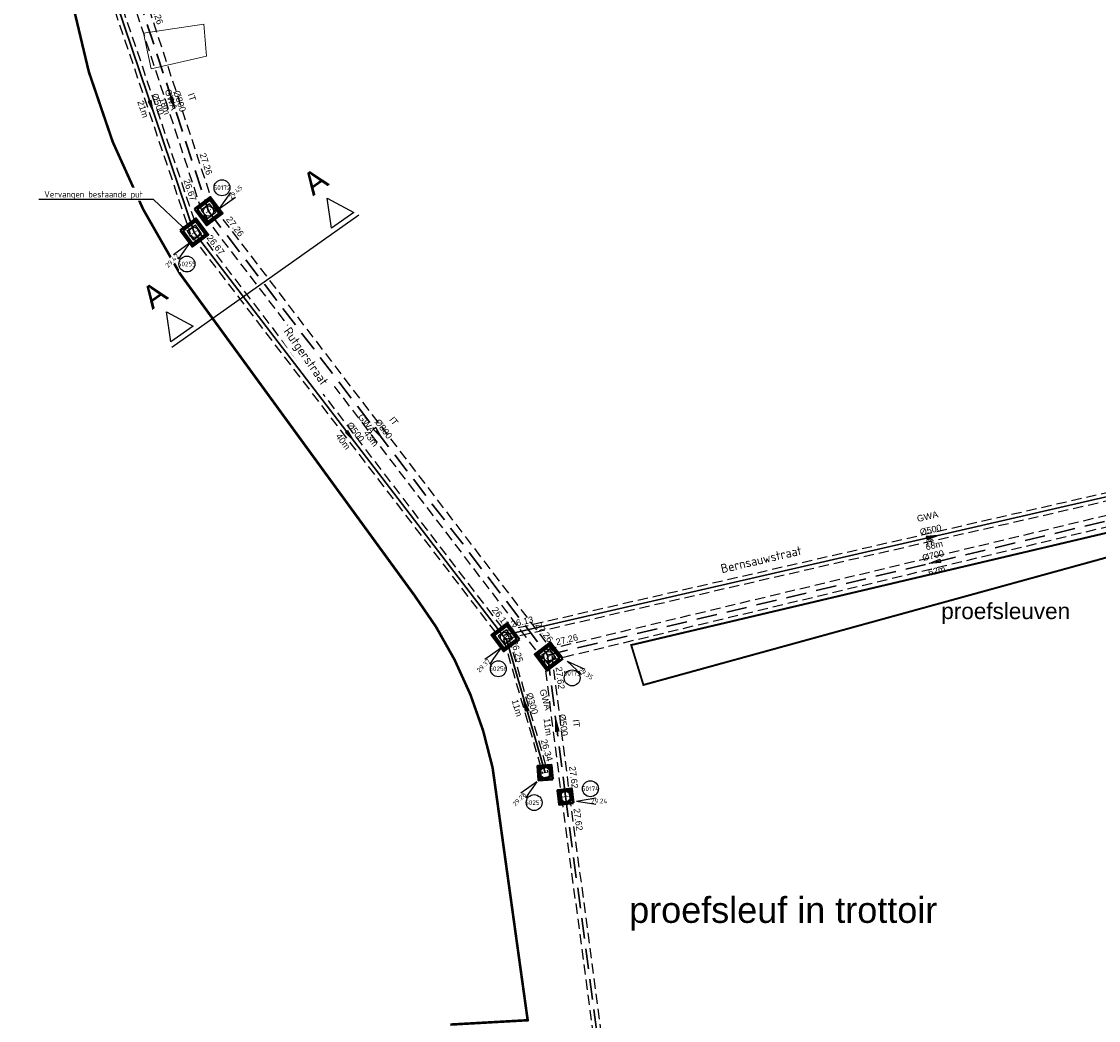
# Model space of a CAD drawing. Header units: metres. Extents: x 200112 to 202167, y 374508 to 376527.
# Tile 12 of 25: x 201102 to 201186, y 374793 to 374870. Entities that reach past the tile are written whole.
import ezdxf
from ezdxf import colors
from ezdxf.entities.mleader import LeaderData, LeaderLine
from ezdxf.enums import TextEntityAlignment as Align
from ezdxf.math import Vec2, Vec3

# ---------------------------------------------------------------- set-up
doc = ezdxf.new("R2010")
doc.units = ezdxf.units.M
doc.set_wipeout_variables(frame=1)
for name, pattern in [('HIDDEN4', [2.3813, 1.5875, -0.7938]), ('HIDDEN6', [1.1907, 0.7938, -0.3969]), ('XX-PROJECTGRENS', [18, 12, -3, 0, -3])]:
    doc.linetypes.add(name, pattern=pattern)
for name, color, linetype in [('000___OP_DWARSPROFIEL', 3, 'Continuous'), ('025___BS_STROOMRICHTING', 252, 'Continuous'), ('025___BS_STROOMRICHTING IT', 252, 'Continuous'), ('025___BS_TEKST_BOBIT', 84, 'Continuous'), ('025___BS_TEKST_DIAMETERIT', 84, 'Continuous'), ('025___BS_TEKST_LENGTE', 250, 'Continuous'), ('025___BS_VISUEEL RUIMTEBESLAG', 251, 'HIDDEN6'), ('Wipeout', 10, 'Continuous')]:
    doc.layers.add(name, color=color, linetype=linetype)
doc.layers.add('025___BS_GEMENGD', color=20, linetype='Continuous', lineweight=30, true_color=0xff3f00)
for name, color, linetype, lineweight in [('025___BS_IT', 84, 'HIDDEN4', 30), ('conflictpunten', 210, 'Continuous', 18), ('N-WE-RI-ITR_PUTNUMMER-S', 84, 'Continuous', 25), ('N-WE-RI-ITR_RIOOLPUT-S', 84, 'Continuous', 25), ('N-WE-RI-PUT-G', 7, 'Continuous', 35), ('N-WE-RI-PUT-GD', 7, 'Continuous', 50), ('N-WE-RI-VWA_PUTNUMMER-S', 20, 'Continuous', 25), ('N-WE-RI-VWA_RIOOLPUT-S', 20, 'Continuous', 25), ('X-XX-AL-T25', 7, 'Continuous', 25), ('X-XX-AL-T35', 50, 'Continuous', 35)]:
    doc.layers.add(name, color=color, linetype=linetype, lineweight=lineweight)
doc.layers.add('025___BS_TEKST_BOBGWA', color=20, linetype='Continuous', true_color=0xff3f00)
doc.layers.add('025___BS_TEKST_DIAMETERGWA', color=20, linetype='Continuous', true_color=0xff3f00)
doc.layers.add('025___BS_TEKST_STRENGNUMMER', color=50, linetype='Continuous', plot=False)
doc.layers.add('N-WE-KG-GRENS_PROJECT-G', color=7, linetype='XX-PROJECTGRENS', lineweight=35, transparency=0.45)
doc.styles.add('NLCS-ISO', font='NLCS-ISO.ttf')
doc.styles.add('NLCS-ISO-M200-T25', font='NLCS-ISO.ttf', dxfattribs={"height": 0.5})
doc.styles.add('NLCS-ISO-M200-T35', font='NLCS-ISO.ttf', dxfattribs={"height": 0.7})
doc.styles.get("Standard").update_dxf_attribs({"font": 'arial.ttf'})

# ---------------------------------------------------------------- blocks, each defined once
blk = doc.blocks.new('put800x800')
at = {"layer": 'N-WE-RI-PUT-GD'}
for points in [[(-0.55, -0.55), (0.55, -0.55), (0.55, 0.55), (-0.55, 0.55)], [(-0.4, -0.4), (0.4, -0.4), (0.4, 0.4), (-0.4, 0.4)]]:
    blk.add_lwpolyline(points, close=True, dxfattribs=at)
blk = doc.blocks.new('put1250x1250')
at = {"layer": 'N-WE-RI-PUT-GD'}
for points in [[(-0.775, -0.775), (0.775, -0.775), (0.775, 0.775), (-0.775, 0.775)], [(-0.625, -0.625), (0.625, -0.625), (0.625, 0.625), (-0.625, 0.625)]]:
    blk.add_lwpolyline(points, close=True, dxfattribs=at)
blk = doc.blocks.new('*U71')
at = {"flags": 128}
blk.add_lwpolyline([(0, 0), (4.77, -16.958)], dxfattribs=at)
at = {"layer": '025___BS_STROOMRICHTING IT'}
blk.add_lwpolyline([(2.504, -8.9), (2.387, -8.024), (2.146, -8.092)], close=True, dxfattribs=at)
at = {"layer": '025___BS_VISUEEL RUIMTEBESLAG', "flags": 128}
for points in [[(0.481, 0.135), (5.251, -16.823)], [(-0.481, -0.135), (4.289, -17.094)]]:
    blk.add_lwpolyline(points, dxfattribs=at)
at = {"layer": '025___BS_TEKST_BOBIT'}
blk.add_attdef('B1', (0.944, -0.685), '', height=0.5, rotation=285.71058, dxfattribs=at)
blk.add_attdef('B2', text='', height=0.5, rotation=285.71058, dxfattribs=at).set_placement((4.733, -14.198), align=Align.RIGHT)
at = {"layer": '025___BS_TEKST_DIAMETERIT'}
blk.add_attdef('D', text='', height=0.5, rotation=285.71058, dxfattribs=at).set_placement((2.521, -8.441), align=Align.BOTTOM_CENTER)
at = {"layer": '025___BS_TEKST_LENGTE'}
blk.add_attdef('LEN', text='', height=0.5, rotation=285.71058, dxfattribs=at).set_placement((1.97, -8.596), align=Align.TOP_CENTER)
at = {"layer": '025___BS_TEKST_STRENGNUMMER'}
blk.add_attdef('STR', text='', height=0.5, rotation=285.71058, dxfattribs=at).set_placement((3.632, -8.127), align=Align.CENTER)
blk = doc.blocks.new('*U72')
at = {"flags": 128}
blk.add_lwpolyline([(0, 0), (24.831, -35.55)], dxfattribs=at)
at = {"layer": '025___BS_STROOMRICHTING IT'}
blk.add_lwpolyline([(12.666, -18.134), (12.268, -17.345), (12.063, -17.488)], close=True, dxfattribs=at)
at = {"layer": '025___BS_VISUEEL RUIMTEBESLAG', "flags": 128}
for points in [[(0.41, 0.286), (25.241, -35.263)], [(-0.41, -0.286), (24.421, -35.836)]]:
    blk.add_lwpolyline(points, dxfattribs=at)
at = {"layer": '025___BS_TEKST_BOBIT'}
blk.add_attdef('B1', (1.303, -0.705), '', height=0.5, rotation=304.93414, dxfattribs=at)
blk.add_attdef('B2', text='', height=0.5, rotation=304.93414, dxfattribs=at).set_placement((24.94, -34.624), align=Align.RIGHT)
at = {"layer": '025___BS_TEKST_DIAMETERIT'}
blk.add_attdef('D', text='', height=0.5, rotation=304.93414, dxfattribs=at).set_placement((12.532, -17.694), align=Align.BOTTOM_CENTER)
at = {"layer": '025___BS_TEKST_LENGTE'}
blk.add_attdef('LEN', text='', height=0.5, rotation=304.93414, dxfattribs=at).set_placement((12.062, -18.022), align=Align.TOP_CENTER)
at = {"layer": '025___BS_TEKST_STRENGNUMMER'}
blk.add_attdef('STR', text='', height=0.5, rotation=304.93414, dxfattribs=at).set_placement((13.477, -17.032), align=Align.CENTER)
blk = doc.blocks.new('*U73')
at = {"flags": 128}
blk.add_lwpolyline([(0, 0), (1.386, -10.986)], dxfattribs=at)
at = {"layer": '025___BS_STROOMRICHTING IT'}
blk.add_lwpolyline([(0.638, -5.059), (0.872, -5.912), (0.624, -5.943)], close=True, dxfattribs=at)
at = {"layer": '025___BS_VISUEEL RUIMTEBESLAG', "flags": 128}
for points in [[(0.313, 0.039), (1.699, -10.947)], [(-0.313, -0.039), (1.074, -11.026)]]:
    blk.add_lwpolyline(points, dxfattribs=at)
at = {"layer": '025___BS_TEKST_BOBIT'}
blk.add_attdef('B1', (0.616, -0.945), '', height=0.5, rotation=277.19142, dxfattribs=at)
blk.add_attdef('B2', text='', height=0.5, rotation=277.19142, dxfattribs=at).set_placement((1.882, -10.388), align=Align.RIGHT)
at = {"layer": '025___BS_TEKST_DIAMETERIT'}
blk.add_attdef('D', text='', height=0.5, rotation=277.19142, dxfattribs=at).set_placement((0.834, -5.475), align=Align.BOTTOM_CENTER)
at = {"layer": '025___BS_TEKST_LENGTE'}
blk.add_attdef('LEN', text='', height=0.5, rotation=277.19142, dxfattribs=at).set_placement((0.265, -5.547), align=Align.TOP_CENTER)
at = {"layer": '025___BS_TEKST_STRENGNUMMER'}
blk.add_attdef('STR', text='', height=0.5, rotation=277.19142, dxfattribs=at).set_placement((1.978, -5.33), align=Align.CENTER)
blk = doc.blocks.new('*U74')
at = {"flags": 128}
blk.add_lwpolyline([(0, 0), (13.826, -103.746)], dxfattribs=at)
at = {"layer": '025___BS_STROOMRICHTING IT'}
blk.add_lwpolyline([(6.855, -51.439), (7.095, -52.29), (6.847, -52.323)], close=True, dxfattribs=at)
at = {"layer": '025___BS_VISUEEL RUIMTEBESLAG', "flags": 128}
for points in [[(0.312, 0.042), (14.139, -103.704)], [(-0.312, -0.042), (13.514, -103.788)]]:
    blk.add_lwpolyline(points, dxfattribs=at)
at = {"layer": '025___BS_TEKST_BOBIT'}
blk.add_attdef('B1', (0.623, -0.94), '', height=0.5, rotation=277.59119, dxfattribs=at)
blk.add_attdef('B2', text='', height=0.5, rotation=277.59119, dxfattribs=at).set_placement((14.318, -103.144), align=Align.RIGHT)
at = {"layer": '025___BS_TEKST_DIAMETERIT'}
blk.add_attdef('D', text='', height=0.5, rotation=277.59119, dxfattribs=at).set_placement((7.054, -51.854), align=Align.BOTTOM_CENTER)
at = {"layer": '025___BS_TEKST_LENGTE'}
blk.add_attdef('LEN', text='', height=0.5, rotation=277.59119, dxfattribs=at).set_placement((6.486, -51.93), align=Align.TOP_CENTER)
at = {"layer": '025___BS_TEKST_STRENGNUMMER'}
blk.add_attdef('STR', text='', height=0.5, rotation=277.59119, dxfattribs=at).set_placement((8.197, -51.701), align=Align.CENTER)
blk = doc.blocks.new('*U102')
at = {"flags": 128}
blk.add_lwpolyline([(0, 0), (61.7, 3.199)], dxfattribs=at)
at = {"layer": '025___BS_STROOMRICHTING IT'}
blk.add_lwpolyline([(30.413, 1.577), (31.28, 1.747), (31.293, 1.497)], close=True, dxfattribs=at)
at = {"layer": '025___BS_VISUEEL RUIMTEBESLAG', "flags": 128}
for points in [[(-0.023, 0.439), (61.677, 3.638)], [(0.023, -0.439), (61.722, 2.759)]]:
    blk.add_lwpolyline(points, dxfattribs=at)
at = {"layer": '025___BS_TEKST_BOBIT'}
blk.add_attdef('B2', text='', height=0.5, rotation=2.96757, dxfattribs=at).set_placement((60.451, 3.428), align=Align.RIGHT)
blk.add_attdef('B1', (0.824, 0.617), '', height=0.5, rotation=2.96757, dxfattribs=at)
at = {"layer": '025___BS_TEKST_DIAMETERIT'}
blk.add_attdef('D', text='', height=0.5, rotation=2.96757, dxfattribs=at).set_placement((30.842, 1.741), align=Align.BOTTOM_CENTER)
at = {"layer": '025___BS_TEKST_LENGTE'}
blk.add_attdef('LEN', text='', height=0.5, rotation=2.96757, dxfattribs=at).set_placement((30.872, 1.168), align=Align.TOP_CENTER)
at = {"layer": '025___BS_TEKST_STRENGNUMMER'}
blk.add_attdef('STR', text='', height=0.5, rotation=2.96757, dxfattribs=at).set_placement((30.782, 2.893), align=Align.CENTER)
blk = doc.blocks.new('*U47')
at = {"flags": 128}
blk.add_lwpolyline([(0, 0), (8.914, -18.684)], dxfattribs=at)
at = {"layer": '025___BS_STROOMRICHTING', "color": 5}
blk.add_lwpolyline([(4.646, -9.737), (4.382, -8.893), (4.156, -9.001)], close=True, dxfattribs=at)
blk.add_solid([(4.382, -8.893), (4.646, -9.737), (4.382, -8.893), (4.156, -9.001)], dxfattribs=at)
at = {"layer": '025___BS_VISUEEL RUIMTEBESLAG', "flags": 128}
for points in [[(0.284, 0.136), (9.199, -18.549)], [(-0.284, -0.136), (8.63, -18.82)]]:
    blk.add_lwpolyline(points, dxfattribs=at)
at = {"layer": '025___BS_TEKST_BOBGWA'}
blk.add_attdef('B1', (0.834, -0.598), '', height=0.5, rotation=295.50612, dxfattribs=at)
blk.add_attdef('B2', text='', height=0.5, rotation=295.50612, dxfattribs=at).set_placement((8.352, -16.337), align=Align.RIGHT)
at = {"layer": '025___BS_TEKST_DIAMETERGWA'}
blk.add_attdef('D', text='', height=0.5, rotation=295.50612, dxfattribs=at).set_placement((4.585, -9.281), align=Align.BOTTOM_CENTER)
at = {"layer": '025___BS_TEKST_LENGTE'}
blk.add_attdef('LEN', text='', height=0.5, rotation=295.50612, dxfattribs=at).set_placement((4.068, -9.528), align=Align.TOP_CENTER)
at = {"layer": '025___BS_TEKST_STRENGNUMMER'}
blk.add_attdef('STR', text='', height=0.5, rotation=295.50612, dxfattribs=at).set_placement((5.686, -8.755), align=Align.CENTER)
blk = doc.blocks.new('*U50')
at = {"flags": 128}
blk.add_lwpolyline([(0, 0), (65.728, -18.12)], dxfattribs=at)
at = {"layer": '025___BS_STROOMRICHTING', "color": 5}
blk.add_lwpolyline([(33.286, -9.177), (32.476, -8.823), (32.409, -9.064)], close=True, dxfattribs=at)
blk.add_solid([(32.476, -8.823), (33.286, -9.177), (32.476, -8.823), (32.409, -9.064)], dxfattribs=at)
at = {"layer": '025___BS_VISUEEL RUIMTEBESLAG', "flags": 128}
for points in [[(0.084, 0.304), (65.812, -17.817)], [(-0.084, -0.304), (65.645, -18.424)]]:
    blk.add_lwpolyline(points, dxfattribs=at)
at = {"layer": '025___BS_TEKST_BOBGWA'}
blk.add_attdef('B1', (0.821, 0.23), '', height=0.5, rotation=344.58718, dxfattribs=at)
blk.add_attdef('B2', text='', height=0.5, rotation=344.58718, dxfattribs=at).set_placement((65.229, -17.683), align=Align.RIGHT)
at = {"layer": '025___BS_TEKST_DIAMETERGWA'}
blk.add_attdef('D', text='', height=0.5, rotation=344.58718, dxfattribs=at).set_placement((32.902, -8.924), align=Align.BOTTOM_CENTER)
at = {"layer": '025___BS_TEKST_LENGTE'}
blk.add_attdef('LEN', text='', height=0.5, rotation=344.58718, dxfattribs=at).set_placement((32.75, -9.476), align=Align.TOP_CENTER)
at = {"layer": '025___BS_TEKST_STRENGNUMMER'}
blk.add_attdef('STR', text='', height=0.5, rotation=344.58718, dxfattribs=at).set_placement((33.225, -7.747), align=Align.CENTER)
blk = doc.blocks.new('*U51')
at = {"flags": 128}
blk.add_lwpolyline([(0, 0), (10.418, -3.119)], dxfattribs=at)
at = {"layer": '025___BS_STROOMRICHTING', "color": 5}
blk.add_lwpolyline([(4.79, -1.434), (5.664, -1.565), (5.592, -1.805)], close=True, dxfattribs=at)
blk.add_solid([(5.664, -1.565), (4.79, -1.434), (5.664, -1.565), (5.592, -1.805)], dxfattribs=at)
at = {"layer": '025___BS_VISUEEL RUIMTEBESLAG', "flags": 128}
for points in [[(0.059, 0.196), (10.476, -2.923)], [(-0.059, -0.196), (10.359, -3.315)]]:
    blk.add_lwpolyline(points, dxfattribs=at)
at = {"layer": '025___BS_TEKST_BOBGWA'}
blk.add_attdef('B1', (0.416, 0.177), '', height=0.5, rotation=343.33192, dxfattribs=at)
blk.add_attdef('B2', text='', height=0.5, rotation=343.33192, dxfattribs=at).set_placement((9.79, -2.545), align=Align.RIGHT)
at = {"layer": '025___BS_TEKST_DIAMETERGWA'}
blk.add_attdef('D', text='', height=0.5, rotation=343.33192, dxfattribs=at).set_placement((5.249, -1.424), align=Align.BOTTOM_CENTER)
at = {"layer": '025___BS_TEKST_LENGTE'}
blk.add_attdef('LEN', text='', height=0.5, rotation=343.33192, dxfattribs=at).set_placement((5.085, -1.973), align=Align.TOP_CENTER)
at = {"layer": '025___BS_TEKST_STRENGNUMMER'}
blk.add_attdef('STR', text='', height=0.5, rotation=343.33192, dxfattribs=at).set_placement((5.598, -0.254), align=Align.CENTER)
blk = doc.blocks.new('*U148')
at = {"flags": 128}
blk.add_lwpolyline([(0, 0), (27.789, -28.5)], dxfattribs=at)
at = {"layer": '025___BS_STROOMRICHTING', "color": 5}
blk.add_lwpolyline([(14.2, -14.563), (13.679, -13.849), (13.5, -14.024)], close=True, dxfattribs=at)
blk.add_solid([(13.679, -13.849), (14.2, -14.563), (13.679, -13.849), (13.5, -14.024)], dxfattribs=at)
at = {"layer": '025___BS_VISUEEL RUIMTEBESLAG', "flags": 128}
for points in [[(0.226, 0.22), (28.014, -28.28)], [(-0.226, -0.22), (27.563, -28.72)]]:
    blk.add_lwpolyline(points, dxfattribs=at)
at = {"layer": '025___BS_TEKST_BOBGWA'}
blk.add_attdef('B1', (0.982, -0.298), '', height=0.5, rotation=314.27626, dxfattribs=at)
blk.add_attdef('B2', text='', height=0.5, rotation=314.27626, dxfattribs=at).set_placement((27.607, -27.602), align=Align.RIGHT)
at = {"layer": '025___BS_TEKST_DIAMETERGWA'}
blk.add_attdef('D', text='', height=0.5, rotation=314.27626, dxfattribs=at).set_placement((13.996, -14.151), align=Align.BOTTOM_CENTER)
at = {"layer": '025___BS_TEKST_LENGTE'}
blk.add_attdef('LEN', text='', height=0.5, rotation=314.27626, dxfattribs=at).set_placement((13.586, -14.551), align=Align.TOP_CENTER)
at = {"layer": '025___BS_TEKST_STRENGNUMMER'}
blk.add_attdef('STR', text='', height=0.5, rotation=314.27626, dxfattribs=at).set_placement((14.869, -13.298), align=Align.CENTER)
blk = doc.blocks.new('SRI-PUT_INSPECTIE-SO')
at = {"lineweight": -3, "flags": 128}
blk.add_lwpolyline([(-2, -2), (2, -2), (2, 2), (-2, 2)], close=True, dxfattribs=at)
at = {"lineweight": -3, "ltscale": 1.5}
blk.add_circle((0, 0), 2, dxfattribs=at)
at = {"ltscale": 0.1, "style": 'NLCS-ISO'}
blk.add_text('I', height=2.5, dxfattribs=at).set_placement((0, -0.01), align=Align.MIDDLE_CENTER)
blk = doc.blocks.new('*U180')
blk.add_wipeout([(1.41, 1.41), (5.83, 7.6), (11.01, 12.83), (12.78, 11.04), (7.6, 5.83)]).dxf.layer = 'Wipeout'
blk.add_wipeout([(-0.68, 6.35), (5.5, 6.35), (5.5, 12.54), (-0.68, 12.54)]).dxf.layer = 'Wipeout'
for q in [(5.83, 7.6), (7.6, 5.83)]:
    blk.add_line((1.41, 1.41), q)
blk.add_circle((2.41, 9.45), 3.09)
at = {"ltscale": 0.1, "style": 'NLCS-ISO'}
blk.add_attdef('PUTHGT', text='', height=1.8, rotation=45, dxfattribs=at).set_placement((5.39, 5.43), align=Align.MIDDLE_LEFT)
blk.add_attdef('PUTNR', text='', height=1.8, dxfattribs=at).set_placement((2.41, 9.45), align=Align.MIDDLE_CENTER)
blk = doc.blocks.new('*U175')
blk.add_wipeout([(1.68, -1.09), (7.29, -6.22), (13.44, -10.26), (14.8, -8.14), (8.65, -4.12)]).dxf.layer = 'Wipeout'
blk.add_wipeout([(0.58, -4.45), (6.76, -4.45), (6.76, -10.63), (0.58, -10.63)]).dxf.layer = 'Wipeout'
for q in [(7.29, -6.22), (8.65, -4.12)]:
    blk.add_line((1.68, -1.09), q)
blk.add_circle((3.67, -7.54), 3.09)
at = {"ltscale": 0.1, "style": 'NLCS-ISO'}
blk.add_attdef('PUTHGT', text='', height=1.8, rotation=327.0083, dxfattribs=at).set_placement((6.4, -4.19), align=Align.MIDDLE_LEFT)
blk.add_attdef('PUTNR', text='', height=1.8, dxfattribs=at).set_placement((3.67, -5.74), align=Align.MIDDLE_CENTER)
blk = doc.blocks.new('*U178')
blk.add_wipeout([(2, 0), (9.5, 1.25), (16.86, 1.29), (16.84, -1.24), (9.5, -1.25)]).dxf.layer = 'Wipeout'
blk.add_wipeout([(4.31, 1.7), (10.49, 1.7), (10.49, 7.88), (4.31, 7.88)]).dxf.layer = 'Wipeout'
for q in [(9.5, 1.25), (9.5, -1.25)]:
    blk.add_line((2, 0), q)
blk.add_circle((7.4, 4.79), 3.09)
at = {"ltscale": 0.1, "style": 'NLCS-ISO'}
blk.add_attdef('PUTNR', text='', height=1.8, dxfattribs=at).set_placement((7.4, 4.79), align=Align.MIDDLE_CENTER)
blk.add_attdef('PUTHGT', text='', height=1.8, rotation=360, dxfattribs=at).set_placement((7.65, 0.03), align=Align.MIDDLE_LEFT)
blk = doc.blocks.new('*U168')
blk.add_wipeout([(-1.41, -1.41), (-5.83, -7.6), (-11.01, -12.83), (-12.78, -11.04), (-7.6, -5.83)]).dxf.layer = 'Wipeout'
blk.add_wipeout([(0.68, -6.35), (-5.5, -6.35), (-5.5, -12.54), (0.68, -12.54)]).dxf.layer = 'Wipeout'
for q in [(-7.6, -5.83), (-5.83, -7.6)]:
    blk.add_line((-1.41, -1.41), q)
blk.add_circle((-2.41, -9.45), 3.09)
at = {"ltscale": 0.1, "style": 'NLCS-ISO'}
blk.add_attdef('PUTHGT', text='', height=1.8, rotation=45, dxfattribs=at).set_placement((-8.44, -8.48), align=Align.MIDDLE_LEFT)
blk.add_attdef('PUTNR', text='', height=1.8, dxfattribs=at).set_placement((-2.41, -7.65), align=Align.MIDDLE_CENTER)
blk = doc.blocks.new('*U167')
blk.add_wipeout([(-1.41, -1.41), (-5.83, -7.6), (-11.01, -12.83), (-12.78, -11.04), (-7.6, -5.83)]).dxf.layer = 'Wipeout'
blk.add_wipeout([(0.68, -6.35), (-5.5, -6.35), (-5.5, -12.54), (0.68, -12.54)]).dxf.layer = 'Wipeout'
for q in [(-7.6, -5.83), (-5.83, -7.6)]:
    blk.add_line((-1.41, -1.41), q)
blk.add_circle((-2.41, -9.45), 3.09)
at = {"ltscale": 0.1, "style": 'NLCS-ISO'}
blk.add_attdef('PUTHGT', text='', height=1.8, rotation=45, dxfattribs=at).set_placement((-8.44, -8.48), align=Align.MIDDLE_LEFT)
blk.add_attdef('PUTNR', text='', height=1.8, dxfattribs=at).set_placement((-2.41, -7.65), align=Align.MIDDLE_CENTER)
blk = doc.blocks.new('*U173')
blk.add_wipeout([(-1.41, -1.41), (-5.83, -7.6), (-11.01, -12.83), (-12.78, -11.04), (-7.6, -5.83)]).dxf.layer = 'Wipeout'
blk.add_wipeout([(0.68, -6.35), (-5.5, -6.35), (-5.5, -12.54), (0.68, -12.54)]).dxf.layer = 'Wipeout'
for q in [(-7.6, -5.83), (-5.83, -7.6)]:
    blk.add_line((-1.41, -1.41), q)
blk.add_circle((-2.41, -9.45), 3.09)
at = {"ltscale": 0.1, "style": 'NLCS-ISO'}
blk.add_attdef('PUTHGT', text='', height=1.8, rotation=45, dxfattribs=at).set_placement((-8.44, -8.48), align=Align.MIDDLE_LEFT)
blk.add_attdef('PUTNR', text='', height=1.8, dxfattribs=at).set_placement((-2.41, -7.65), align=Align.MIDDLE_CENTER)
blk = doc.blocks.new('*U200')
for p, q in [((-4.8, 0.4), (-3.75, 2.5)), ((-3.75, 2.5), (-2.7, 0.4)), ((10.471, 0.4), (11.521, 2.5)), ((11.521, 2.5), (12.571, 0.4)), ((12.771, 0), (-5, 0)), ((-2.7, 0.4), (-4.8, 0.4)), ((12.571, 0.4), (10.471, 0.4))]:
    blk.add_line(p, q)
for tag, p in [('A500', (-3.75, 3.25)), ('B500', (11.521, 3.25))]:
    blk.add_attdef(tag, text='', height=1.75, rotation=0).set_placement(p, align=Align.CENTER)

msp = doc.modelspace()

# ---------------------------------------------------------------- linework, layer by layer
at = {"layer": 'conflictpunten'}
msp.add_lwpolyline([(201116.419, 374867.469), (201112.128, 374866.495), (201111.53, 374869.246), (201116.214, 374869.947)], close=True, dxfattribs=at)
at = {"layer": 'conflictpunten', "ltscale": 0.2, "const_width": 0.15, "elevation": 29.139}
msp.add_lwpolyline([(201149.382, 374821.76), (201150.333, 374818.664), (201201.06, 374832.626), (201200.529, 374833.834)], close=True, dxfattribs=at)
at = {"layer": 'N-WE-KG-GRENS_PROJECT-G', "const_width": 0.2}
msp.add_lwpolyline([(201135.352, 374792.302), (201141.351, 374792.639), (201138.628, 374812.246, 0.109865), (201132.554, 374825.628), (201114.372, 374850.578, -0.143838), (201104.923, 374883.281, 0.2954), (201098.087, 374888.709)], format="xyb", dxfattribs=at)

# ---------------------------------------------------------------- block references
at = {"layer": '025___BS_GEMENGD'}
for name, p, rotation, values in [('*U47', (201108.838, 374873.385, 29.466), 353.1759893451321, {'STR': 'GWA', 'B1': '26.74', 'B2': '26.67', 'D': '%%C500', 'LEN': '21m'}), ('*U148', (201115.47, 374853.774, 29.466), 353.1759893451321, {'STR': 'GWA', 'B1': '26.67', 'B2': '26.11', 'D': '%%C500', 'LEN': '40m'}), ('*U50', (201139.516, 374822.537), 28.35216289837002, {'STR': 'GWA', 'B1': '26.13', 'B2': '26.09', 'D': '%%C500', 'LEN': '68m'}), ('*U51', (201139.669, 374822.294), 302.8634787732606, {'STR': 'GWA', 'B1': '26.25', 'B2': '26.34', 'D': '%%C300', 'LEN': '11m'})]:
    msp.add_blockref(name, p, dxfattribs=dict(at, rotation=rotation)).add_auto_attribs(values)
at = {"layer": '025___BS_IT'}
for name, p, rotation, values in [('*U71', (201111.093, 374872.182), 2.436118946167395, {'STR': 'IT', 'B1': '27.26', 'B2': '27.26', 'D': '%%C800', 'LEN': '18m'}), ('*U72', (201116.58, 374855.442), 2.436118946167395, {'STR': 'IT', 'B1': '27.26', 'B2': '27.26', 'D': '%%C800', 'LEN': '43m'}), ('*U102', (201142.9, 374820.98), 10.5306463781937, {'STR': 'IT', 'B1': '27.26', 'B2': '27.26', 'D': '%%C700', 'LEN': '62m'})]:
    msp.add_blockref(name, p, dxfattribs=dict(at, rotation=rotation)).add_auto_attribs(values)
for name, p, values in [('*U73', (201142.9, 374820.98), {'STR': 'IT', 'B1': '27.62', 'B2': '27.62', 'D': '%%C500', 'LEN': '11m'}), ('*U74', (201144.286, 374809.994), {'STR': 'IT', 'B1': '27.62', 'B2': '27.62', 'D': '%%C500', 'LEN': '105m'})]:
    msp.add_blockref(name, p, dxfattribs=at).add_auto_attribs(values)
at = {"layer": 'N-WE-RI-ITR_RIOOLPUT-S', "xscale": 0.2, "yscale": 0.2, "zscale": 0.2}
for p, rotation in [((201116.58, 374855.442), 307.3702565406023), ((201142.981, 374820.867), 307.1699556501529), ((201144.286, 374809.994), 277.5911879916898)]:
    msp.add_blockref('SRI-PUT_INSPECTIE-SO', p, dxfattribs=dict(at, rotation=rotation))
at = {"layer": 'N-WE-RI-PUT-G'}
for name, p, rotation in [('put1250x1250', (201116.58, 374855.442), 306.7295562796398), ('put1250x1250', (201115.47, 374853.774), 306.7295562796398), ('put1250x1250', (201139.631, 374822.369), 127.1699556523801), ('put1250x1250', (201142.981, 374820.867), 127.1699556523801), ('put800x800', (201142.702, 374811.851), 94.31887628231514), ('put800x800', (201144.286, 374809.994), 96.64372190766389)]:
    msp.add_blockref(name, p, dxfattribs=dict(at, rotation=rotation))
at = {"layer": 'N-WE-RI-VWA_RIOOLPUT-S', "xscale": 0.2, "yscale": 0.2, "zscale": 0.2}
for p, rotation in [((201115.479, 374853.783, 29.466), 305.5204747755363), ((201139.631, 374822.369), 307.1699556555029), ((201142.702, 374811.851), 274.3188762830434)]:
    msp.add_blockref('SRI-PUT_INSPECTIE-SO', p, dxfattribs=dict(at, rotation=rotation))

# ---------------------------------------------------------------- texts
at = {"layer": 'conflictpunten'}
msp.add_text('proefsleuf in trottoir', height=2, dxfattribs=at).set_placement((201149.226, 374800.195))
at = {"layer": 'conflictpunten', "insert": (201173.448, 374825.026, 29.139), "char_height": 1.25, "attachment_point": 1}
msp.add_mtext_dynamic_manual_height_columns('proefsleuven', width=30.78781, gutter_width=12.5, heights=[0], dxfattribs=at)

# ---------------------------------------------------------------- next in the draw order: block references
at = {"layer": 'N-WE-RI-ITR_PUTNUMMER-S', "xscale": 0.2, "yscale": 0.2, "zscale": 0.2}
for name, p, values in [('*U175', (201144.067, 374820.718), {'PUTNR': '50173', 'PUTHGT': '29.35'}), ('*U178', (201144.736, 374809.65), {'PUTNR': '50174', 'PUTHGT': '29.24'})]:
    msp.add_blockref(name, p, dxfattribs=at).add_auto_attribs(values)
at = {"layer": 'N-WE-RI-VWA_PUTNUMMER-S'}
ref = msp.add_blockref('*U167', (201139.554, 374821.808), dxfattribs=dict(at, xscale=0.2, yscale=0.2, zscale=0.2))
ref.add_attrib('PUTNR', '50256', dxfattribs={"layer": '0', "ltscale": 0.1, "height": 0.36, "style": 'NLCS-ISO'}).set_placement((201139.073, 374819.919), align=Align.MIDDLE_CENTER)
ref.add_attrib('PUTHGT', '29.37', dxfattribs={"layer": '0', "ltscale": 0.1, "height": 0.36, "rotation": 45, "style": 'NLCS-ISO'}).set_placement((201137.484, 374819.73), align=Align.MIDDLE_LEFT)
ref = msp.add_blockref('*U168', (201142.335, 374811.421), dxfattribs=dict(at, xscale=0.2, yscale=0.2, zscale=0.2))
ref.add_attrib('PUTNR', '50257', dxfattribs={"layer": '0', "ltscale": 0.1, "height": 0.36, "style": 'NLCS-ISO'}).set_placement((201141.854, 374809.532), align=Align.MIDDLE_CENTER)
ref.add_attrib('PUTHGT', '29.28', dxfattribs={"layer": '0', "ltscale": 0.1, "height": 0.36, "rotation": 45, "style": 'NLCS-ISO'}).set_placement((201140.264, 374809.343), align=Align.MIDDLE_LEFT)

# ---------------------------------------------------------------- next in the draw order: leaders
at = {"layer": 'X-XX-AL-T25'}
ml = msp.add_multileader_mtext('Standard', dxfattribs=at)
ml.set_content('Vervangen bestaande put', color=256, style='NLCS-ISO-M200-T25')
ml.set_leader_properties(color=256, linetype='ByLayer', lineweight=-1)
ml.build(insert=Vec2(0, 0))
ml.multileader.update_dxf_attribs({"text_left_attachment_type": 5, "text_right_attachment_type": 5, "dogleg_length": 0.5, "arrow_head_size": 0.5})
ctx = ml.context
ctx.base_point, ctx.char_height, ctx.arrow_head_size, ctx.landing_gap_size, ctx.plane_origin = Vec3(201103.658, 374856.35, 29.466), 0.5, 0.5, 0.18, Vec3(201114.921, 374853.877, 29.466)
ctx.left_attachment, ctx.right_attachment = 5, 5
notes = []
notes.append((ctx, [(1, (1, 1, 0), (201112.318, 374856.35, 29.466), (-1, 0), 0.5, [(0, [(201114.921, 374853.877, 29.466)], 0, [])])]))
ctx.mtext.insert, ctx.mtext.flow_direction = Vec3(201103.838, 374857, 29.466), 5
ctx.mtext.has_bg_fill, ctx.mtext.bg_color, ctx.mtext.bg_scale_factor, ctx.mtext.bg_transparency, ctx.mtext.use_window_bg_color = 1, -1027028792, 1.5, 0, 1
for ctx, leaders in notes:
    for number, flags, end, landing, length, lines in leaders:
        leader = LeaderData()
        leader.index, (leader.has_last_leader_line, leader.has_dogleg_vector, leader.attachment_direction) = number, flags
        leader.last_leader_point, leader.dogleg_vector, leader.dogleg_length = Vec3(end), Vec3(landing), length
        for number, points, colour, breaks in lines:
            line = LeaderLine()
            line.index, line.vertices, line.color, line.breaks = number, Vec3.list(points), colors.encode_raw_color(colour), breaks
            leader.lines.append(line)
        ctx.leaders.append(leader)

# ---------------------------------------------------------------- next in the draw order: wipeouts: each hides what was drawn before it
msp.add_wipeout([(201156.312, 374827.048), (201163.264, 374828.679), (201162.992, 374829.837), (201156.041, 374828.207)]).dxf.layer = 'X-XX-AL-T35'

# ---------------------------------------------------------------- next in the draw order: block references
at = {"layer": '000___OP_DWARSPROFIEL', "rotation": 35.26920603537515}
msp.add_blockref('*U200', (201117.818, 374847.744, 29.365), dxfattribs=at).add_auto_attribs({'A500': 'A', 'B500': 'A'})

# ---------------------------------------------------------------- next in the draw order: texts
at = {"layer": 'X-XX-AL-T35', "style": 'NLCS-ISO-M200-T35'}
msp.add_text('Bernsauwstraat', height=0.7, rotation=13.2, dxfattribs=at).set_placement((201156.427, 374827.327))

# ---------------------------------------------------------------- next in the draw order: block references
at = {"layer": 'N-WE-RI-ITR_PUTNUMMER-S', "xscale": 0.2, "yscale": 0.2, "zscale": 0.2}
msp.add_blockref('*U180', (201117.146, 374855.366), dxfattribs=at).add_auto_attribs({'PUTNR': '50172', 'PUTHGT': '29.45'})
at = {"layer": 'N-WE-RI-VWA_PUTNUMMER-S'}
ref = msp.add_blockref('*U173', (201115.387, 374853.226, 29.466), dxfattribs=dict(at, xscale=0.2, yscale=0.2, zscale=0.2))
ref.add_attrib('PUTNR', '50255', dxfattribs={"layer": '0', "ltscale": 0.1, "height": 0.36, "style": 'NLCS-ISO'}).set_placement((201114.905, 374851.337, 29.466), align=Align.MIDDLE_CENTER)
ref.add_attrib('PUTHGT', '29.42', dxfattribs={"layer": '0', "ltscale": 0.1, "height": 0.36, "rotation": 45, "style": 'NLCS-ISO'}).set_placement((201113.316, 374851.148, 29.466), align=Align.MIDDLE_LEFT)

# ---------------------------------------------------------------- next in the draw order: wipeouts: each hides what was drawn before it
msp.add_wipeout([(201121.905, 374845.997), (201125.309, 374841.117), (201126.457, 374841.918), (201123.053, 374846.798)]).dxf.layer = 'X-XX-AL-T35'

# ---------------------------------------------------------------- next in the draw order: texts
at = {"layer": 'X-XX-AL-T35', "style": 'NLCS-ISO-M200-T35'}
msp.add_text('Rutgerstraat', height=0.7, rotation=304.9, dxfattribs=at).set_placement((201122.378, 374846.114))

doc.saveas('drawing.dxf')
